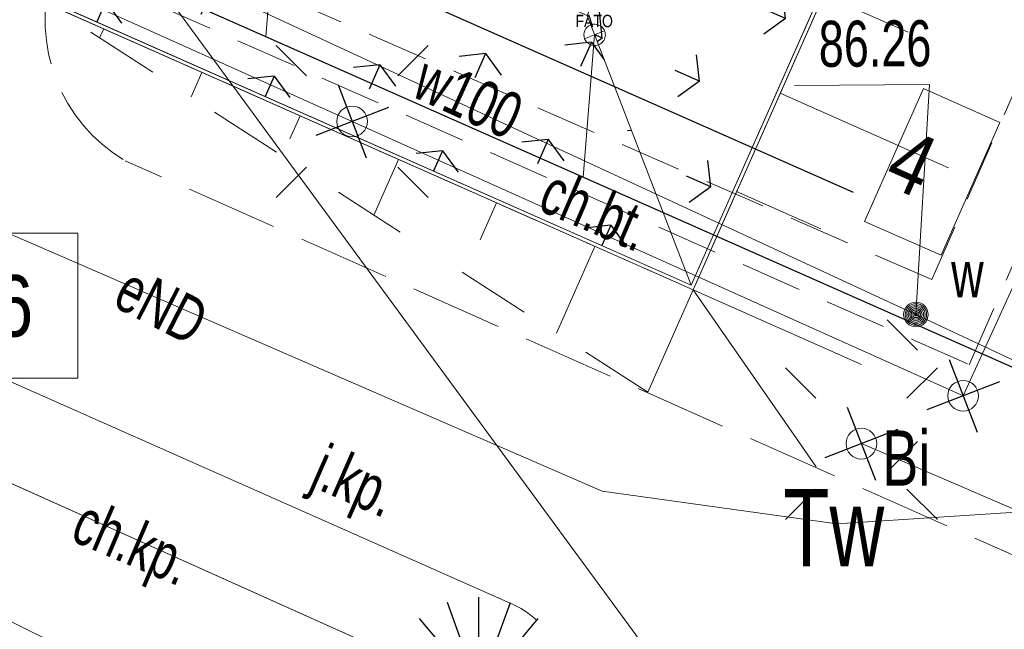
# Model space of a CAD drawing. Header units: metres. Extents: x 7446797 to 7447602, y 5789497 to 5790002.
# Tile 28 of 66: x 7447253 to 7447269, y 5789810 to 5789820. Entities that reach past the tile are written whole.
import ezdxf
from ezdxf.xclip import XClip

# ---------------------------------------------------------------- set-up
doc = ezdxf.new("R2010")
doc.units = ezdxf.units.M
doc.header["$MEASUREMENT"] = 0
doc.header["$XCLIPFRAME"] = 0
for name, pattern in [('2_KTCR02', [1.5, 1, -0.5]), ('2_KTJZ01', [2, 1.5, -0.5]), ('Kropki i Kreski', [3.6, 1.8, -0.9000000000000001, 0, -0.8999999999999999]), ('Przerywana', [2.4, 1.2, -1.2])]:
    doc.linetypes.add(name, pattern=pattern)
for name, color, linetype, lineweight in [('130-Z Teren1', 7, 'Continuous', 13), ('130-Z Teren114', 113, 'Continuous', 25), ('310-W Oświetlenie1', 7, 'Continuous', 13), ('450-K Belki21', 37, 'Continuous', 5), ('450-K Belki69', 41, 'Continuous', 13), ('708-L Opisy sytuacji 1_500 do legendy11', 7, 'Continuous', 13), ('708-L Opisy sytuacji 1_500 do legendy85', 1, 'Continuous', 25), ('713-L Obiekty-budynki1', 7, 'Continuous', 13), ('718-L Elementy do rozbiórki85', 1, 'Continuous', 25), ('810-G Ogólne2', 4, 'Continuous', 20), ('EL_SCHEM', 1, 'Continuous', 25), ('ex_02_DXF_MZ_9_Dzialki7', 9, 'Continuous', 18), ('ex_02_DXF_MZ_9_EGBB_L_07', 9, 'Continuous', 18), ('ex_02_DXF_MZ_9_KTCR_D_L_17', 9, 'Continuous', 18), ('ex_02_DXF_MZ_9_KTCR_E_T_17', 9, 'Continuous', 18), ('ex_02_DXF_MZ_9_KTJZ_E_T_07', 9, 'Continuous', 18), ('ex_02_DXF_MZ_9_KTJZ_L_07', 9, 'Continuous', 18), ('ex_02_DXF_MZ_9_KTKR_L_07', 9, 'Continuous', 18), ('ex_02_DXF_MZ_9_Numery_konturow3', 9, 'Continuous', 18), ('ex_02_DXF_MZ_9_Numery_uzytkow3', 9, 'Continuous', 18), ('ex_02_DXF_MZ_9_SUPE_D_L_31', 9, 'Continuous', 18), ('ex_02_DXF_MZ_9_SUPE_E_T_31', 9, 'Continuous', 18), ('ex_02_DXF_MZ_9_SUPE_L_31', 9, 'Continuous', 18), ('ex_02_DXF_MZ_9_SUPK_D_L_434', 9, 'Continuous', 18), ('ex_02_DXF_MZ_9_SUPW_D_L_05', 9, 'Continuous', 18), ('ex_02_DXF_MZ_9_SUPW_E_T_05', 9, 'Continuous', 18), ('ex_02_DXF_MZ_9_SUSM_D_T_07', 9, 'Continuous', 18), ('ex_02_DXF_MZ_9_SUSM_D_T_37', 9, 'Continuous', 18), ('ex_02_DXF_MZ_9_SUSM_T_07', 9, 'Continuous', 18), ('ex_02_DXF_MZ_9_SUSM_T_37', 9, 'Continuous', 18), ('ex_02_DXF_MZ_9_SUTW_T_05', 9, 'Continuous', 18), ('ex_02_DXF_MZ_9_SUUW_D_T_77', 9, 'Continuous', 18), ('ex_02_DXF_MZ_9_SUUW_E_T_57', 9, 'Continuous', 18)]:
    doc.layers.add(name, color=color, linetype=linetype, lineweight=lineweight)
doc.layers.add('700-L Mapa 1_500 dwg', color=7, linetype='Continuous')
doc.styles.add('STYL_AUTOMATYCZNY_1', font='Arial.ttf', dxfattribs={"width": 0.7})
doc.styles.add('STYL_AUTOMATYCZNY_3', font='Arial Narrow.ttf')
doc.dimstyles.new('STYL_AUTOMATYCZNY__3', dxfattribs={"dimtxt": 0.18, "dimasz": 0.456, "dimexe": 0.18, "dimexo": 0.0625, "dimgap": 0, "dimtad": 0, "dimtih": 1, "dimtoh": 1, "dimdec": 4, "dimzin": 0, "dimdsep": 46, "dimcen": 0.09, "dimadec": 0, "dimazin": 0, "dimtfac": 1, "dimtdec": 4, "dimtmove": 0, "dimatfit": 3, "dimldrblk": 'ARROWHEAD_1', "dimfxl": 1, "dimtolj": 1, "dimtzin": 0, "dimarcsym": 0})

# ---------------------------------------------------------------- blocks, each defined once
blk = doc.blocks.new('Rysunek_1_9', base_point=(7447199.999970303, 5789749.99999933, -0.8674))
at = {"layer": 'ex_02_DXF_MZ_9_Dzialki7', "color": 9, "linetype": 'Continuous', "lineweight": 18}
blk.add_line((7447247.369970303, 5789831.62999933, -0.8674), (7447287.419970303, 5789777.029999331, -0.8674), dxfattribs=at)
at = {"layer": 'ex_02_DXF_MZ_9_EGBB_L_07', "color": 9, "linetype": 'Continuous', "lineweight": 18}
blk.add_line((7447247.289970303, 5789815.149999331, -0.8674), (7447260.499970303, 5789809.21999933, -0.8674), dxfattribs=at)
at = {"layer": 'ex_02_DXF_MZ_9_KTCR_D_L_17', "color": 9, "linetype": '2_KTCR02', "lineweight": 18}
for p, q in [((7447268.566570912, 5789814.537015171, -0.8674), (7447275.245754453, 5789829.84773704, -0.8674)), ((7447272.544399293, 5789826.39439363, -0.8674), (7447267.957187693, 5789815.922818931, -0.8674)), ((7447267.957187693, 5789815.922818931, -0.8674), (7447254.049970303, 5789821.989999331, -0.8674)), ((7447253.911514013, 5789821.03004079, -0.8674), (7447268.566570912, 5789814.537015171, -0.8674))]:
    blk.add_line(p, q, dxfattribs=at)
at = {"layer": 'ex_02_DXF_MZ_9_KTJZ_L_07', "color": 9, "linetype": '2_KTJZ01', "lineweight": 18}
blk.add_line((7447270.029970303, 5789811.09999933, -0.8674), (7447254.819970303, 5789817.859999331, -0.8674), dxfattribs=at)
for centre, radius, start, end in [((7447256.169124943, 5789820.146059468, -0.8674), 2.654484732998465, 163.0486644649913, 239.4523465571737), ((7447260.545320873, 5789809.339358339, -0.8674), 1.421042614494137, 246.116443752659, 65.26260382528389)]:
    blk.add_arc(centre, radius, start, end, dxfattribs=at)
at = {"layer": 'ex_02_DXF_MZ_9_KTKR_L_07', "color": 9, "linetype": 'Continuous', "lineweight": 18}
blk.add_line((7447251.209970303, 5789815.029999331, -0.8674), (7447261.139970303, 5789810.62999933, -0.8674), dxfattribs=at)
at = {"layer": 'ex_02_DXF_MZ_9_SUPE_D_L_31', "color": 9, "linetype": 'Continuous', "lineweight": 18}
for p, q in [((7447272.968312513, 5789823.912107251, -0.8674), (7447268.467429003, 5789814.02953888, -0.8674)), ((7447255.224553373, 5789819.976939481, -0.8674), (7447249.044535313, 5789822.753726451, -0.8674)), ((7447258.515201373, 5789818.49994908, -0.8674), (7447255.224553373, 5789819.976939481, -0.8674)), ((7447268.467429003, 5789814.02953888, -0.8674), (7447258.515201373, 5789818.49994908, -0.8674)), ((7447262.587864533, 5789812.47804053, -0.8674), (7447251.382785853, 5789817.339674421, -0.8674)), ((7447266.411919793, 5789811.944888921, -0.8674), (7447262.587864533, 5789812.47804053, -0.8674)), ((7447272.819515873, 5789812.3599966, -0.8674), (7447266.411919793, 5789811.944888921, -0.8674))]:
    blk.add_line(p, q, dxfattribs=at)
at = {"layer": 'ex_02_DXF_MZ_9_SUPE_L_31', "color": 9, "linetype": 'Continuous', "lineweight": 18}
blk.add_line((7447266.809970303, 5789813.24999933, -0.8674), (7447271.159970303, 5789811.37999933, -0.8674), dxfattribs=at)
at = {"layer": 'ex_02_DXF_MZ_9_SUPK_D_L_434', "color": 9, "linetype": 'Continuous', "lineweight": 18}
blk.add_line((7447226.046302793, 5789823.66204538, -0.8674), (7447262.279970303, 5789805.739999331, -0.8674), dxfattribs=at)
at = {"layer": 'ex_02_DXF_MZ_9_SUPW_D_L_05', "color": 9, "linetype": 'Continuous', "lineweight": 18}
for p, q in [((7447267.698054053, 5789815.3542493, -0.8674), (7447253.360082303, 5789822.014012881, -0.8674)), ((7447287.474895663, 5789806.072499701, -0.8674), (7447267.698054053, 5789815.3542493, -0.8674))]:
    blk.add_line(p, q, dxfattribs=at)
at = {"layer": 'ex_02_DXF_MZ_9_SUSM_D_T_07', "color": 9, "linetype": 'Continuous', "lineweight": 18}
for p, q in [((7447257.772711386, 5789819.242439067, -0.8674), (7447257.277741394, 5789819.737409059, -0.8674)), ((7447259.25769136, 5789819.242439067, -0.8674), (7447259.752661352, 5789819.737409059, -0.8674)), ((7447257.772711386, 5789817.757459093, -0.8674), (7447257.277741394, 5789817.262489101, -0.8674)), ((7447259.25769136, 5789817.757459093, -0.8674), (7447259.752661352, 5789817.262489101, -0.8674)), ((7447267.724939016, 5789814.772028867, -0.8674), (7447267.229969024, 5789815.266998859, -0.8674)), ((7447267.724939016, 5789813.287048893, -0.8674), (7447267.229969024, 5789812.792078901, -0.8674))]:
    blk.add_line(p, q, dxfattribs=at)
at = {"layer": 'ex_02_DXF_MZ_9_SUSM_D_T_37', "color": 9, "linetype": 'Continuous', "lineweight": 18}
for centre in [(7447258.515201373, 5789818.49994908, -0.8674), (7447268.467429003, 5789814.02953888, -0.8674)]:
    blk.add_circle(centre, 0.25, dxfattribs=at)
at = {"layer": 'ex_02_DXF_MZ_9_SUSM_T_07', "color": 9, "linetype": 'Continuous', "lineweight": 18}
for p, q in [((7447266.067480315, 5789813.992489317, -0.8674), (7447265.572510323, 5789814.487459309, -0.8674)), ((7447267.55246029, 5789813.992489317, -0.8674), (7447268.047430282, 5789814.487459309, -0.8674)), ((7447266.067480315, 5789812.507509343, -0.8674), (7447265.572510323, 5789812.012539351, -0.8674)), ((7447267.55246029, 5789812.507509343, -0.8674), (7447268.047430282, 5789812.012539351, -0.8674))]:
    blk.add_line(p, q, dxfattribs=at)
at = {"layer": 'ex_02_DXF_MZ_9_SUSM_T_37', "color": 9, "linetype": 'Continuous', "lineweight": 18}
blk.add_circle((7447266.809970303, 5789813.24999933, -0.8674), 0.25, dxfattribs=at)
at = {"layer": 'ex_02_DXF_MZ_9_SUTW_T_05', "color": 9, "linetype": 'Continuous', "lineweight": 18}
for p in [(7447265.723230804, 5789819.085743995, -0.8674), (7447267.698054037, 5789815.354249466, -0.8674)]:
    blk.add_line(p, (7447267.921731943, 5789819.101209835, -0.8674), dxfattribs=at)
at = {"layer": 'ex_02_DXF_MZ_9_SUUW_D_T_77', "color": 9, "linetype": 'Continuous', "lineweight": 18}
for radius in [0.2, 0.175, 0.15, 0.125, 0.1, 0.075, 0.05, 0.025, 0.00715]:
    blk.add_circle((7447267.698054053, 5789815.3542493, -0.8674), radius, dxfattribs=at)
at = {"layer": 'ex_02_DXF_MZ_9_KTCR_E_T_17', "color": 9, "linetype": 'Continuous', "lineweight": 18, "char_height": 0.75, "attachment_point": 4, "style": 'STYL_AUTOMATYCZNY_1'}
for s, insert, rotation in [('\\A1;{\\pql;\\fArial|b0|i0|c238|p0;\\W0.700000;ch.bt.}', (7447261.655590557, 5789817.40908684, -0.8674), 336.801409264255), ('\\A1;{\\pql;\\fArial|b0|i0|c238|p0;\\W0.700000;ch.kp.}', (7447254.000739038, 5789811.928081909, -0.8674), 336.92671594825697)]:
    blk.add_mtext(s, dxfattribs=dict(at, insert=insert, rotation=rotation))
at = {"layer": 'ex_02_DXF_MZ_9_KTJZ_E_T_07', "color": 9, "linetype": 'Continuous', "lineweight": 18, "insert": (7447257.906876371, 5789812.810457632, -0.8674), "char_height": 0.75, "attachment_point": 4, "rotation": 336.4051764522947, "style": 'STYL_AUTOMATYCZNY_1'}
blk.add_mtext('\\A1;{\\pql;\\fArial|b0|i0|c238|p0;\\W0.700000;j.kp.}', dxfattribs=at)
at = {"layer": 'ex_02_DXF_MZ_9_Numery_konturow3', "color": 9, "linetype": 'Continuous', "lineweight": 18, "insert": (7447265.538958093, 5789812.513616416, -0.8674), "char_height": 1.259999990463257, "attachment_point": 1, "style": 'STYL_AUTOMATYCZNY_1'}
blk.add_mtext('\\A1;{\\pql;\\fArial|b0|i0|c238|p0;\\W0.700000;Tw}', dxfattribs=at)
at = {"layer": 'ex_02_DXF_MZ_9_Numery_uzytkow3', "color": 9, "linetype": 'Continuous', "lineweight": 18, "insert": (7447267.148888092, 5789812.565049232, -0.8674), "char_height": 0.8999999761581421, "attachment_point": 7, "style": 'STYL_AUTOMATYCZNY_1'}
blk.add_mtext('\\A1;{\\pql;\\fArial|b0|i0|c238|p0;\\W0.700000;Bi}', dxfattribs=at)
at = {"layer": 'ex_02_DXF_MZ_9_SUPE_E_T_31', "color": 9, "linetype": 'Continuous', "lineweight": 18, "insert": (7447254.754500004, 5789815.834524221, -0.8674), "char_height": 0.75, "attachment_point": 4, "rotation": 332.85271473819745, "style": 'STYL_AUTOMATYCZNY_1'}
blk.add_mtext('\\A1;{\\pql;\\fArial|b0|i0|c238|p0;\\W0.700000;eND }', dxfattribs=at)
at = {"layer": 'ex_02_DXF_MZ_9_SUPW_E_T_05', "color": 9, "linetype": 'Continuous', "lineweight": 18, "insert": (7447259.60896483, 5789819.257496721, -0.8674), "char_height": 0.75, "attachment_point": 4, "rotation": 335.5027428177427, "style": 'STYL_AUTOMATYCZNY_1'}
blk.add_mtext('\\A1;{\\pql;\\fArial|b0|i0|c238|p0;\\W0.700000;w100}', dxfattribs=at)
at = {"layer": 'ex_02_DXF_MZ_9_SUTW_T_05', "color": 9, "linetype": 'Continuous', "lineweight": 18, "insert": (7447266.115312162, 5789819.757270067, -0.8674), "char_height": 0.75, "attachment_point": 4, "rotation": 0.4030531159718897, "style": 'STYL_AUTOMATYCZNY_1'}
blk.add_mtext('\\A1;{\\pql;\\fArial|b0|i0|c238|p0;\\W0.700000;86.26}', dxfattribs=at)
at = {"layer": 'ex_02_DXF_MZ_9_SUUW_E_T_57', "color": 9, "linetype": 'Continuous', "lineweight": 18, "insert": (7447268.271850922, 5789815.635533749, -0.8674), "char_height": 0.75, "attachment_point": 7, "style": 'STYL_AUTOMATYCZNY_1'}
blk.add_mtext('\\A1;{\\pql;\\fArial|b0|i0|c238|p0;\\W0.700000;w}', dxfattribs=at)
blk = doc.blocks.new('ARROWHEAD_1')
at = {"color": 0, "linetype": 'Continuous', "lineweight": 0}
blk.add_line((0, 0), (-1, 0), dxfattribs=at)
blk.add_circle((0, 0), 0.25, dxfattribs=at)
blk = doc.blocks.new('*U18')
at = {"layer": 'EL_SCHEM'}
blk.add_line((0, -0.5), (0, 0.5), dxfattribs=at)
blk = doc.blocks.new('*U19')
at = {"layer": 'EL_SCHEM', "color": 0, "linetype": 'ByBlock', "lineweight": -2, "transparency": 16777216}
blk.add_blockref('*U18', (7447213.999633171, 5789813.485674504), dxfattribs=at)
for p, rotation in [((7447213.657613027, 5789813.425367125), 19.99999999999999), ((7447214.341653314, 5789813.425367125), 340), ((7447213.356845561, 5789813.251718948), 40.00000000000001), ((7447214.64242078, 5789813.251718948), 320), ((7447213.133607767, 5789812.985674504), 59.99999999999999), ((7447214.865658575, 5789812.985674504), 300.0000000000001), ((7447213.014825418, 5789812.659322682), 80.00000000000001), ((7447214.984440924, 5789812.659322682), 280), ((7447213.014825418, 5789812.312026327), 99.99999999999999), ((7447214.984440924, 5789812.312026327), 260), ((7447213.133607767, 5789811.985674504), 120), ((7447214.865658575, 5789811.985674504), 240), ((7447213.356845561, 5789811.719630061), 140), ((7447214.64242078, 5789811.719630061), 220), ((7447213.657613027, 5789811.545981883), 160.0000000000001), ((7447213.999633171, 5789811.485674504), 180), ((7447214.341653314, 5789811.545981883), 200)]:
    blk.add_blockref('*U18', p, dxfattribs=dict(at, rotation=rotation))

msp = doc.modelspace()

# ---------------------------------------------------------------- hatches: boundary and pattern name
at = {"layer": '130-Z Teren114', "linetype": 'Continuous', "lineweight": 25}
h = msp.add_hatch(dxfattribs=at)
h.set_pattern_fill('TRAWA', color=113, style=0, pattern_type=2)
h.set_pattern_definition([(156.1008093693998, (7447268.847982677, 5789831.848146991), (1.215386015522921, 2.742779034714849), [0.4330125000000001, -1.29904]), (156.1008093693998, (7447268.663903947, 5789833.570388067), (1.215386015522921, 2.742779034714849), [0.4330125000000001, -1.29904]), (96.10080936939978, (7447268.847982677, 5789831.848146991), (2.98300932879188, 0.3188343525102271), [0.4330125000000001, -1.29904]), (96.10080936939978, (7447267.264439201, 5789832.549850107), (2.98300932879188, 0.3188343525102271), [0.4330125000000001, -1.29904]), (216.1008093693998, (7447268.847982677, 5789831.848146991), (-1.76762331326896, 2.423944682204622), [0.4330125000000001, -1.29904]), (216.1008093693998, (7447267.264439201, 5789832.549850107), (-1.76762331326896, 2.423944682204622), [0.4330125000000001, -1.29904])])
h.paths.add_polyline_path([(7447262.342294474, 5789820.227423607), (7447264.037727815, 5789815.833790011), (7447277.479621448, 5789846.168434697), (7447273.086309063, 5789844.47359529)])
h = msp.add_hatch(dxfattribs=at)
h.set_pattern_fill('TRAWA', color=113, style=0, pattern_type=2)
h.set_pattern_definition([(246.1008076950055, (7447249.716851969, 5789824.465747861), (-2.742778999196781, 1.215386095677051), [0.4330125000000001, -1.29904]), (246.1008076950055, (7447247.994610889, 5789824.281669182), (-2.742778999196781, 1.215386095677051), [0.4330125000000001, -1.29904]), (186.1008076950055, (7447249.716851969, 5789824.465747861), (-0.3188342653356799, 2.983009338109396), [0.4330125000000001, -1.29904]), (186.1008076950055, (7447249.015148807, 5789822.882204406), (-0.3188342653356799, 2.983009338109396), [0.4330125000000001, -1.29904]), (306.1008076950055, (7447249.716851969, 5789824.465747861), (2.423944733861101, 1.767623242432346), [0.4330125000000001, -1.29904]), (306.1008076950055, (7447249.015148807, 5789822.882204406), (2.423944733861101, 1.767623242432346), [0.4330125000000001, -1.29904])])
h.paths.add_polyline_path([(7447254.528420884, 5789823.689923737), (7447253.179342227, 5789820.645438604), (7447264.037727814, 5789815.833790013), (7447262.342294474, 5789820.227423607)])

# ---------------------------------------------------------------- linework, layer by layer
at = {"layer": '130-Z Teren1', "color": 7, "linetype": 'Continuous', "lineweight": 13, "elevation": -0.8674, "flags": 128}
for points in [[(7447262.342294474, 5789820.227423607), (7447264.037727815, 5789815.833790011), (7447277.479621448, 5789846.168434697), (7447273.086309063, 5789844.47359529)], [(7447254.528420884, 5789823.689923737), (7447262.342294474, 5789820.227423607), (7447264.037727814, 5789815.833790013), (7447253.179342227, 5789820.645438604)]]:
    msp.add_lwpolyline(points, close=True, dxfattribs=at)
at = {"layer": '130-Z Teren1', "color": 7, "linetype": 'Continuous', "lineweight": 13, "elevation": -0.8674}
for points in [[(7447266.19837262, 5789820.56177774), (7447267.569762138, 5789819.954084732)], [(7447254.468522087, 5789820.008547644), (7447254.402741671, 5789819.860100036)], [(7447256.068476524, 5789819.299572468), (7447255.890638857, 5789818.898243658)], [(7447265.488331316, 5789818.959417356), (7447268.231110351, 5789817.744031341)], [(7447257.668430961, 5789818.590597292), (7447257.503045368, 5789818.217369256)], [(7447259.268385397, 5789817.881622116), (7447258.866433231, 5789816.974530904)], [(7447264.778290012, 5789817.357056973), (7447266.149679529, 5789816.749363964)], [(7447260.868339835, 5789817.172646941), (7447260.601116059, 5789816.569599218)], [(7447262.468294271, 5789816.463671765), (7447261.842227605, 5789815.050818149)], [(7447264.068248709, 5789815.754696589), (7447263.330124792, 5789814.088961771)], [(7447264.068248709, 5789815.754696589), (7447266.811027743, 5789814.539310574)], [(7447264.068248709, 5789815.754696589), (7447266.072901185, 5789812.873576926)]]:
    msp.add_lwpolyline(points, dxfattribs=at)
at = {"layer": '130-Z Teren1', "color": 7, "linetype": 'Przerywana', "lineweight": 13, "elevation": -0.8674}
msp.add_lwpolyline([(7447263.330124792, 5789814.088961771), (7447253.529308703, 5789820.424733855)], dxfattribs=at)
at = {"layer": '310-W Oświetlenie1', "color": 7, "linetype": 'Continuous', "lineweight": 13}
for p, q in [((7447262.527487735, 5789819.747503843, -0.8674), (7447262.40148424, 5789820.0740358, -0.8674)), ((7447262.301220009, 5789819.847768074, -0.8674), (7447262.627751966, 5789819.973771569, -0.8674))]:
    msp.add_line(p, q, dxfattribs=at)
at = {"layer": '310-W Oświetlenie1', "color": 7, "linetype": 'Continuous', "lineweight": 13, "elevation": -0.8674, "flags": 128}
msp.add_lwpolyline([(7447262.535383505, 5789820.070765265, -0.9999999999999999), (7447262.39358847, 5789819.750774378, -0.9999999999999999)], format="xyb", close=True, dxfattribs=at)
at = {"layer": '450-K Belki21', "color": 37, "linetype": 'Continuous', "lineweight": 5}
for p, q in [((7447264.068248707, 5789815.75469659, -0.8674), (7447277.5587843, 5789846.198981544, -0.8674)), ((7447264.037700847, 5789815.833859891, -0.8674), (7447277.479621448, 5789846.168434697, -0.8674)), ((7447253.100178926, 5789820.614890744, -0.8674), (7447264.068248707, 5789815.75469659, -0.8674)), ((7447253.179342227, 5789820.645438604, -0.8674), (7447264.037700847, 5789815.833859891, -0.8674))]:
    msp.add_line(p, q, dxfattribs=at)
at = {"layer": '450-K Belki69', "color": 41, "linetype": 'Kropki i Kreski', "lineweight": 13}
for p, q in [((7447264.068248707, 5789815.75469659, -0.8674), (7447277.5587843, 5789846.198981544, -0.8674)), ((7447253.100178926, 5789820.614890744, -0.8674), (7447264.068248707, 5789815.75469659, -0.8674))]:
    msp.add_line(p, q, dxfattribs=at)
at = {"layer": '708-L Opisy sytuacji 1_500 do legendy11', "color": 7, "linetype": 'Continuous', "lineweight": 13, "elevation": -0.8674}
for points in [[(7447257.298918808, 5789822.199746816), (7447257.110269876, 5789819.882896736)], [(7447262.464485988, 5789819.910769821), (7447262.275837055, 5789817.593919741)]]:
    msp.add_lwpolyline(points, dxfattribs=at)
at = {"layer": '708-L Opisy sytuacji 1_500 do legendy11', "color": 7, "linetype": 'Continuous', "lineweight": 13, "elevation": -0.8674, "flags": 128}
for points in [[(7447267.819165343, 5789819.035559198), (7447269.066073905, 5789818.483026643), (7447268.107110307, 5789816.318919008), (7447266.860201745, 5789816.871451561)], [(7447252.683667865, 5789816.681822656), (7447254.047510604, 5789816.681822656), (7447254.047510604, 5789814.314762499), (7447252.683667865, 5789814.314762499)]]:
    msp.add_lwpolyline(points, close=True, dxfattribs=at)
at = {"layer": '713-L Obiekty-budynki1', "color": 7, "linetype": 'Continuous', "lineweight": 13, "elevation": -0.8674, "flags": 128}
msp.add_lwpolyline([(7447244.059970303, 5789807.92999933), (7447247.289970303, 5789815.149999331), (7447260.499970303, 5789809.21999933), (7447254.389970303, 5789795.569999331), (7447251.195404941, 5789796.999947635), (7447248.259970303, 5789790.409999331), (7447246.021316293, 5789791.40718811), (7447246.089970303, 5789791.55999933), (7447241.781801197, 5789793.444186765), (7447247.629970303, 5789806.30999933)], close=True, dxfattribs=at)
at = {"layer": '718-L Elementy do rozbiórki85', "color": 1, "linetype": 'Continuous', "lineweight": 25}
for p, q in [((7447258.286092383, 5789819.093673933, -0.8674), (7447258.744310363, 5789817.906224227, -0.8674)), ((7447259.108926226, 5789818.72905807, -0.8674), (7447257.92147652, 5789818.27084009, -0.8674)), ((7447268.238320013, 5789814.623263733, -0.8674), (7447268.696537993, 5789813.435814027, -0.8674)), ((7447269.061153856, 5789814.25864787, -0.8674), (7447267.873704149, 5789813.80042989, -0.8674)), ((7447266.580861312, 5789813.843724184, -0.8674), (7447267.039079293, 5789812.656274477, -0.8674)), ((7447267.403695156, 5789813.479108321, -0.8674), (7447266.216245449, 5789813.02089034, -0.8674))]:
    msp.add_line(p, q, dxfattribs=at)
at = {"layer": '810-G Ogólne2', "color": 4, "linetype": 'Continuous', "lineweight": 20, "elevation": -0.8674}
msp.add_lwpolyline([(7447233.623401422, 5789829.245481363), (7447247.114186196, 5789859.690328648), (7447277.55903348, 5789846.199543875), (7447264.068248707, 5789815.75469659)], close=True, dxfattribs=at)

# ---------------------------------------------------------------- block references
at = {"layer": '700-L Mapa 1_500 dwg', "color": 52, "linetype": 'Continuous', "lineweight": 25}
ref = msp.add_blockref('Rysunek_1_9', (7447199.999970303, 5789749.99999933, -0.8674), dxfattribs=at)
XClip(ref).set_block_clipping_path([(7446797.499970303, 5789497.49999933), (7447602.499970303, 5790002.49999933)])
at = {"layer": 'EL_SCHEM'}
msp.add_blockref('*U19', (46.5796708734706, -3.235573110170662, -0.8674), dxfattribs=at)

# ---------------------------------------------------------------- texts
at = {"layer": '310-W Oświetlenie1', "color": 7, "lineweight": 13, "insert": (7447262.762840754, 5789820.135262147, -0.8674), "char_height": 0.2, "attachment_point": 6, "style": 'STYL_AUTOMATYCZNY_3'}
msp.add_mtext('\\A1;{\\pqr;\\fArial Narrow|b0|i0|c238|p0;\\W1.000000;FATO}', dxfattribs=at)
at = {"layer": '708-L Opisy sytuacji 1_500 do legendy85', "color": 1, "linetype": 'Continuous', "lineweight": 25, "insert": (7447267.137119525, 5789817.496376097, -0.8674), "char_height": 0.9999999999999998, "attachment_point": 7, "rotation": 336.10081669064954, "style": 'STYL_AUTOMATYCZNY_3'}
msp.add_mtext('\\A1;{\\pql;\\fArial Narrow|b0|i0|c238|p0;\\W1.000000;4}', dxfattribs=at)
at = {"layer": '708-L Opisy sytuacji 1_500 do legendy85', "color": 1, "linetype": 'Continuous', "lineweight": 25, "insert": (7447252.683667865, 5789814.981059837, -0.8674), "char_height": 0.9999999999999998, "attachment_point": 7, "style": 'STYL_AUTOMATYCZNY_3'}
msp.add_mtext('\\A1;{\\pql;\\fArial Narrow|b0|i0|c238|p0;\\W1.000000;6}', dxfattribs=at)

# ---------------------------------------------------------------- leaders
at = {"layer": '708-L Opisy sytuacji 1_500 do legendy11', "color": 7, "linetype": 'Continuous', "lineweight": 13, "annotation_type": 0, "has_hookline": 1, "hookline_direction": 0}
for points, text_width, horizontal_direction in [([(7447237.779474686, 5789830.849243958, -0.8674), (7447237.590825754, 5789828.532393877, -0.8674), (7447274.931516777, 5789811.98591403, -0.8674)], 0.3021828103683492, (0.9142597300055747, -0.4051285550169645, 0)), ([(7447240.362258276, 5789829.70475546, -0.8674), (7447240.307424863, 5789829.031331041, -0.8674), (7447266.676914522, 5789817.346431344, -0.8674)], 0.5675306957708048, (0.9142597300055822, -0.4051285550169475, 0))]:
    msp.add_leader(points, dimstyle='STYL_AUTOMATYCZNY__3', dxfattribs=dict(at, text_width=text_width, horizontal_direction=horizontal_direction))

doc.saveas('drawing.dxf')
